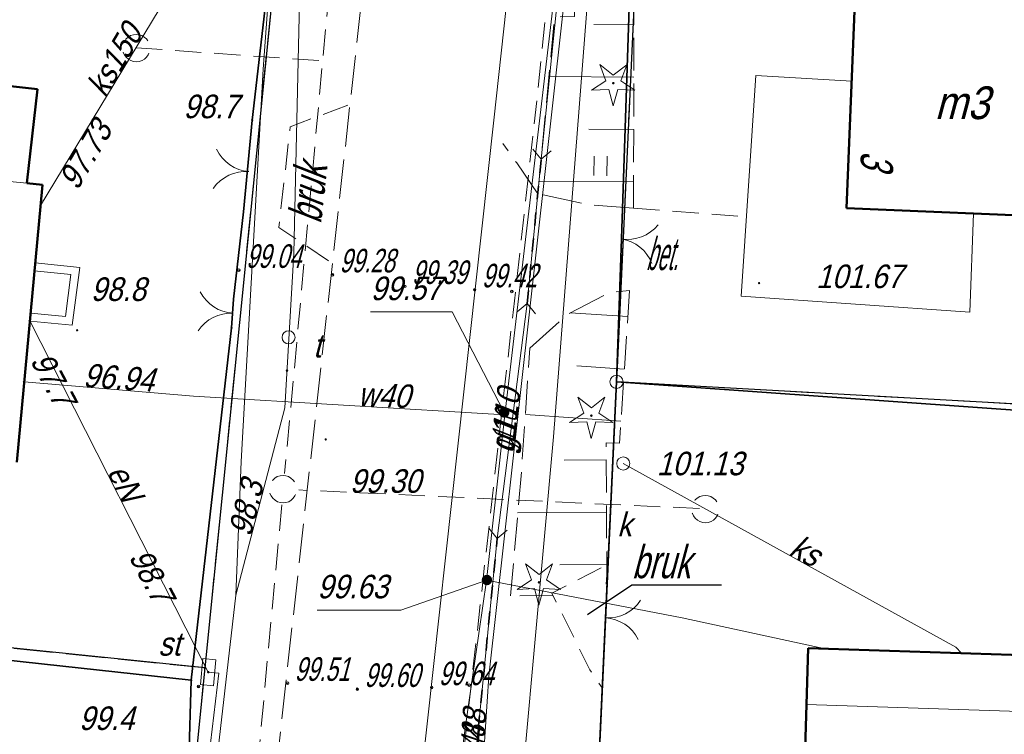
# Model space of a CAD drawing. Extents: x 6530721 to 6531385, y 5978377 to 5979143.
# Tile 123 of 146: x 6530894 to 6530931, y 5978965 to 5978992. Entities that reach past the tile are written whole.
import ezdxf
from ezdxf.enums import TextEntityAlignment as Align

# ---------------------------------------------------------------- set-up
doc = ezdxf.new("R2010")
doc.units = 0
for name, pattern in [('AB_rokocin 2014-08-13 AC2004$0$1.0_0.5', [1.5, 1, -0.5]), ('AB_rokocin 2014-08-13 AC2004$0$1.5_0.5', [2, 1.5, -0.5]), ('AB_rokocin 2014-08-13 AC2004$0$823-500', [1.75, 1.25, -0.5]), ('AB_rokocin 2014-08-13 AC2004$0$ib05_500', [1, 0.5, -0.5]), ('AB_rokocin 2014-08-13 AC2004$0$l217_500', [2, 1.5, -0.5]), ('AB_rokocin 2014-08-13 AC2004$0$l219_500', [0]), ('AB_rokocin 2014-08-13 AC2004$0$mz1.0_0.5', [1.5, 1, -0.5])]:
    doc.linetypes.add(name, pattern=pattern)
for name, color, linetype, lineweight in [('AB-wymiarowa', 7, 'Continuous', 30), ('AB_rokocin 2014-08-13 AC2004$0$202-Punkt graniczny stabilizowany trwale', 7, 'Continuous', 18), ('AB_rokocin 2014-08-13 AC2004$0$203-Punkt załamania granicy działki nie stabilizowany', 7, 'Continuous', 18), ('AB_rokocin 2014-08-13 AC2004$0$217-Granica konturu klasyfikcyjnego', 7, 'Continuous', 18), ('AB_rokocin 2014-08-13 AC2004$0$219-Linia granicy', 7, 'Continuous', 18), ('AB_rokocin 2014-08-13 AC2004$0$312-Budynek', 7, 'Continuous', 18), ('AB_rokocin 2014-08-13 AC2004$0$312-Numer ewidencyjny budynku-Atr124', 7, 'Continuous', 18), ('AB_rokocin 2014-08-13 AC2004$0$320-część budynku wyodrębniona ze względu na liczbę kondygnacji naziemnych (powierzchnia)', 7, 'Continuous', 18), ('AB_rokocin 2014-08-13 AC2004$0$354-Taras weranda', 7, 'Continuous', 18), ('AB_rokocin 2014-08-13 AC2004$0$433-Chodnik', 7, 'Continuous', 18), ('AB_rokocin 2014-08-13 AC2004$0$583-Atrybuty opisowe-SGPOD', 7, 'Continuous', 18), ('AB_rokocin 2014-08-13 AC2004$0$621-Punkt rzędnej przewodu-SWPOD', 7, 'Continuous', 18), ('AB_rokocin 2014-08-13 AC2004$0$621-Punkt rzędnej przewodu-SWPOD-Atr2', 7, 'Continuous', 18), ('AB_rokocin 2014-08-13 AC2004$0$622-Punkt rzędnej przewodu-SKPOD', 7, 'Continuous', 18), ('AB_rokocin 2014-08-13 AC2004$0$622-Punkt rzędnej przewodu-SKPOD-Atr2', 7, 'Continuous', 18), ('AB_rokocin 2014-08-13 AC2004$0$623-Opis rzędnej przewodu-SGPOD', 7, 'Continuous', 18), ('AB_rokocin 2014-08-13 AC2004$0$623-Punkt rzędnej przewodu-SGPOD-Atr2', 7, 'Continuous', 18), ('AB_rokocin 2014-08-13 AC2004$0$625-Punkt rzędnej przewodu-SEPOD', 7, 'Continuous', 18), ('AB_rokocin 2014-08-13 AC2004$0$625-Punkt rzędnej przewodu-SEPOD-Atr2', 7, 'Continuous', 18), ('AB_rokocin 2014-08-13 AC2004$0$626-Punkt rzędnej przewodu-STPOD', 7, 'Continuous', 18), ('AB_rokocin 2014-08-13 AC2004$0$626-Punkt rzędnej przewodu-STPOD-Atr2', 7, 'Continuous', 18), ('AB_rokocin 2014-08-13 AC2004$0$820-Skarpa nieumocniona', 7, 'Continuous', 18), ('AB_rokocin 2014-08-13 AC2004$0$823-Szczyt skarpy nieumocninej', 7, 'Continuous', 18), ('AB_rokocin 2014-08-13 AC2004$0$824-Podnóże skarpy nieumocninej', 7, 'Continuous', 18), ('AB_rokocin 2014-08-13 AC2004$0$905-Brama w ogrodzeniu', 7, 'Continuous', 18), ('AB_rokocin 2014-08-13 AC2004$0$940-Trawnik symb. poj.', 7, 'Continuous', 18), ('AB_rokocin 2014-08-13 AC2004$0$996-Tekst dodatkowy mały', 7, 'Continuous', 18), ('AB_rokocin 2014-08-13 AC2004$0$chodnik (powierzchnia)', 7, 'Continuous', 18), ('AB_rokocin 2014-08-13 AC2004$0$drzewo iglaste (punkt)', 7, 'Continuous', 18), ('AB_rokocin 2014-08-13 AC2004$0$jezdnia (powierzchnia)', 7, 'Continuous', 18), ('AB_rokocin 2014-08-13 AC2004$0$krawężnik (linia)', 7, 'Continuous', 18), ('AB_rokocin 2014-08-13 AC2004$0$kółeczka', 1, 'Continuous', 18), ('AB_rokocin 2014-08-13 AC2004$0$ogrodzenie trwałe (linia)', 7, 'Continuous', 18), ('AB_rokocin 2014-08-13 AC2004$0$przepust (linia)', 7, 'Continuous', 18), ('AB_rokocin 2014-08-13 AC2004$0$przepust (linia) - symbol', 7, 'Continuous', 18), ('AB_rokocin 2014-08-13 AC2004$0$przewód elektroenergetyczny (linia)-SEPOD', 7, 'Continuous', 18), ('AB_rokocin 2014-08-13 AC2004$0$przewód elektroenergetyczny (linia)-SEPOD-Atr1', 7, 'Continuous', 18), ('AB_rokocin 2014-08-13 AC2004$0$przewód gazowy (linia)-SG', 7, 'Continuous', 18), ('AB_rokocin 2014-08-13 AC2004$0$przewód gazowy (linia)-SG-Atr1', 7, 'Continuous', 18), ('AB_rokocin 2014-08-13 AC2004$0$przewód kanalizacyjny (linia)-SK', 7, 'Continuous', 18), ('AB_rokocin 2014-08-13 AC2004$0$przewód kanalizacyjny (linia)-SK-Atr1', 7, 'Continuous', 18), ('AB_rokocin 2014-08-13 AC2004$0$przewód kanalizacyjny - projektowany (linia)-SK', 7, 'Continuous', 18), ('AB_rokocin 2014-08-13 AC2004$0$przewód telekomunikacyjny (linia)-STPOD', 7, 'Continuous', 18), ('AB_rokocin 2014-08-13 AC2004$0$przewód wodociągowy (linia)-SW', 7, 'Continuous', 18), ('AB_rokocin 2014-08-13 AC2004$0$przewód wodociągowy (linia)-SW-Atr1', 7, 'Continuous', 18), ('AB_rokocin 2014-08-13 AC2004$0$punkt wysokościowy naturalny', 7, 'Continuous', 18), ('AB_rokocin 2014-08-13 AC2004$0$punkt wysokościowy naturalny-Atr2', 7, 'Continuous', 18), ('AB_rokocin 2014-08-13 AC2004$0$punkt wysokościowy sztuczny', 7, 'Continuous', 18), ('AB_rokocin 2014-08-13 AC2004$0$punkt wysokościowy sztuczny-Atr2', 7, 'Continuous', 18), ('AB_rokocin 2014-08-13 AC2004$0$szafa sterownicza (punkt)-SE', 7, 'Continuous', 18), ('AB_rokocin 2014-08-13 AC2004$0$szafa sterownicza (punkt)-SE-Atr17', 7, 'Continuous', 18), ('AB_rokocin 2014-08-13 AC2004$0$wysokosci_asfalt', 7, 'Continuous', 18), ('AB_rokocin 2014-08-13 AC2004$0$właz (punkt)-SK', 7, 'Continuous', 18), ('AB_rokocin 2014-08-13 AC2004$0$właz (punkt)-SK-Atr17', 7, 'Continuous', 18), ('AB_rokocin 2014-08-13 AC2004$0$właz (punkt)-SK-Atr2', 7, 'Continuous', 18), ('AB_rokocin 2014-08-13 AC2004$0$właz (punkt)-ST', 7, 'Continuous', 18), ('AB_rokocin 2014-08-13 AC2004$0$właz (punkt)-ST-Atr17', 7, 'Continuous', 18), ('AB_rokocin 2014-08-13 AC2004$0$zasuwa (punkt)-SW', 7, 'Continuous', 18), ('AB_rokocin 2014-08-13 AC2004$0$zasuwa (punkt)-SW-Atr2', 7, 'Continuous', 18)]:
    doc.layers.add(name, color=color, linetype=linetype, lineweight=lineweight)
doc.styles.add('AB_rokocin 2014-08-13 AC2004$0$Standard', font='txt')
doc.linetypes.add('AB_rokocin 2014-08-13 AC2004$0$902-500', pattern='A,3.75,0,[1,ksztalty.shx,S=0.5,R=0,X=0,Y=0],3.75', length=7.5)

# ---------------------------------------------------------------- blocks, each defined once
blk = doc.blocks.new('AB_rokocin 2014-08-13 AC2004$0$WSP')
at = {"layer": 'AB_rokocin 2014-08-13 AC2004$0$kółeczka', "color": 0, "linetype": 'Continuous'}
blk.add_circle((0, 0), 0.1, dxfattribs=at)
blk = doc.blocks.new('AB_rokocin 2014-08-13 AC2004$0$621')
at = {"linetype": 'Continuous', "lineweight": 0}
h = blk.add_hatch(color=0, dxfattribs=at)
edge = h.paths.add_edge_path()
edge.add_arc((0, 0), 0.05, 0, 360)
blk = doc.blocks.new('AB_rokocin 2014-08-13 AC2004$0$PW01')
at = {"linetype": 'Continuous', "lineweight": 13}
h = blk.add_hatch(color=0, dxfattribs=at)
edge = h.paths.add_edge_path()
edge.add_arc((0, 0), 0.045, 0, 360)
blk = doc.blocks.new('AB_rokocin 2014-08-13 AC2004$0$US19')
at = {"color": 0, "linetype": 'Continuous', "lineweight": 13}
for p, q in [((-0.5, -0.25), (-0.5, 0.25)), ((-0.5, 0.25), (0.5, 0.25)), ((0.5, -0.25), (0.5, 0.25)), ((-0.5, -0.25), (0.5, -0.25))]:
    blk.add_line(p, q, dxfattribs=at)
blk = doc.blocks.new('AB_rokocin 2014-08-13 AC2004$0$905')
at = {"color": 0, "linetype": 'Continuous', "lineweight": 0}
for centre, start, end in [((-1.5, 0), 0, 60), ((1.5, 0), 120, 180)]:
    blk.add_arc(centre, 1.5, start, end, dxfattribs=at)
blk = doc.blocks.new('AB_rokocin 2014-08-13 AC2004$0$US22')
at = {"color": 0, "linetype": 'Continuous', "lineweight": 13}
blk.add_circle((0, 0), 0.25, dxfattribs=at)
blk = doc.blocks.new('AB_rokocin 2014-08-13 AC2004$0$PW02')
at = {"linetype": 'Continuous', "lineweight": 13}
h = blk.add_hatch(color=0, dxfattribs=at)
edge = h.paths.add_edge_path()
edge.add_arc((0, 0), 0.045, 0, 360)
blk = doc.blocks.new('AB_rokocin 2014-08-13 AC2004$0$US25')
at = {"linetype": 'Continuous', "lineweight": 0}
h = blk.add_hatch(color=0, dxfattribs=at)
edge = h.paths.add_edge_path()
edge.add_arc((0, 0), 0.2, 0, 360)
blk = doc.blocks.new('AB_rokocin 2014-08-13 AC2004$0$OP011')
at = {"linetype": 'Continuous', "lineweight": 13}
h = blk.add_hatch(color=0, dxfattribs=at)
edge = h.paths.add_edge_path()
edge.add_arc((0, 0), 0.05, 0, 360)
at = {"color": 0, "linetype": 'Continuous', "lineweight": 13}
for p, q in [((-0.283, 0.093), (-0.512, 0.706)), ((-0.512, 0.706), (0, 0.299)), ((0, 0.299), (0.512, 0.706)), ((0.512, 0.706), (0.283, 0.093)), ((-0.828, -0.268), (-0.283, 0.093)), ((0.283, 0.093), (0.828, -0.268)), ((-0.175, -0.24), (-0.828, -0.268)), ((0, -0.87), (-0.175, -0.24)), ((0.175, -0.24), (0, -0.87)), ((0.828, -0.268), (0.175, -0.24))]:
    blk.add_line(p, q, dxfattribs=at)
blk = doc.blocks.new('AB_rokocin 2014-08-13 AC2004$0$940P')
at = {"color": 0, "linetype": 'Continuous', "lineweight": 0}
for p, q in [((-0.25, -0.375), (-0.25, 0.375)), ((0.25, -0.375), (0.25, 0.375))]:
    blk.add_line(p, q, dxfattribs=at)
blk = doc.blocks.new('AB_rokocin 2014-08-13 AC2004$0$IB05')
at = {"color": 0, "linetype": 'Continuous', "lineweight": 13}
for q in [(0.354, 0.354), (0.354, -0.354)]:
    blk.add_line((0, 0), q, dxfattribs=at)
blk = doc.blocks.new('AB_rokocin 2014-08-13 AC2004$0$203')
at = {"linetype": 'Continuous', "lineweight": 0}
h = blk.add_hatch(color=0, dxfattribs=at)
edge = h.paths.add_edge_path()
edge.add_arc((0, 0), 0.045, 0, 360)
blk = doc.blocks.new('AB_rokocin 2014-08-13 AC2004$0$202')
at = {"color": 0, "linetype": 'Continuous', "lineweight": 0}
blk.add_circle((0, 0), 0.25, dxfattribs=at)
blk = doc.blocks.new('AB_rokocin 2014-08-13 AC2004')
at = {"layer": 'AB_rokocin 2014-08-13 AC2004$0$217-Granica konturu klasyfikcyjnego', "color": 3, "linetype": 'AB_rokocin 2014-08-13 AC2004$0$l217_500', "lineweight": 18, "flags": 128}
for points in [[(6530900.6, 5978967.72), (6530904.23, 5979003.89)], [(6530900.6, 5978967.72), (6530904.23, 5979003.89)], [(6530916.33, 5978978.65), (6530917.38, 5979001.19)], [(6530916.33, 5978978.65), (6530917.38, 5979001.19)], [(6530915.17, 5978953.61), (6530916.33, 5978978.65)], [(6530915.17, 5978953.61), (6530916.33, 5978978.65)], [(6530916.33, 5978978.65), (6530948.18, 5978976.88)], [(6530916.33, 5978978.65), (6530948.18, 5978976.88)], [(6530877.39, 5978970.1), (6530900.6, 5978967.72)], [(6530898.39, 5978945.75), (6530900.6, 5978967.72)], [(6530898.39, 5978945.75), (6530900.6, 5978967.72)]]:
    blk.add_lwpolyline(points, dxfattribs=at)
at = {"layer": 'AB_rokocin 2014-08-13 AC2004$0$219-Linia granicy', "color": 92, "linetype": 'AB_rokocin 2014-08-13 AC2004$0$l219_500', "lineweight": 30, "flags": 128}
for points in [[(6530904.23, 5979003.89), (6530900.6, 5978967.72)], [(6530904.23, 5979003.89), (6530900.6, 5978967.72)], [(6530917.38, 5979001.19), (6530916.33, 5978978.65)], [(6530917.38, 5979001.19), (6530916.33, 5978978.65)], [(6530916.33, 5978978.65), (6530915.17, 5978953.61)], [(6530916.33, 5978978.65), (6530915.17, 5978953.61)], [(6530948.18, 5978976.88), (6530916.33, 5978978.65)], [(6530948.18, 5978976.88), (6530916.33, 5978978.65)], [(6530900.6, 5978967.72), (6530860.74, 5978971.82)], [(6530900.6, 5978967.72), (6530898.39, 5978945.75)], [(6530900.6, 5978967.72), (6530898.39, 5978945.75)]]:
    blk.add_lwpolyline(points, dxfattribs=at)
at = {"layer": 'AB_rokocin 2014-08-13 AC2004$0$312-Budynek', "color": 250, "linetype": 'Continuous', "lineweight": 50, "flags": 128}
for points in [[(6530925.12, 5978985.28), (6530925.45, 5978993.46)], [(6530885.61, 5978990.79), (6530894.2, 5978989.83)], [(6530894.2, 5978989.83), (6530893.8, 5978986.24)], [(6530894.4, 5978986.18), (6530893.41, 5978975.58)], [(6530893.8, 5978986.24), (6530894.4, 5978986.18)], [(6530933.62, 5978984.93), (6530925.12, 5978985.28)], [(6530923.59, 5978966.32), (6530923.66, 5978968.47)], [(6530923.66, 5978968.47), (6530932.2, 5978968.19)], [(6530923.35, 5978958.38), (6530923.59, 5978966.32)]]:
    blk.add_lwpolyline(points, dxfattribs=at)
at = {"layer": 'AB_rokocin 2014-08-13 AC2004$0$320-część budynku wyodrębniona ze względu na liczbę kondygnacji naziemnych (powierzchnia)', "color": 7, "linetype": 'Continuous', "lineweight": 18, "flags": 128}
for points in [[(6530885.21, 5978987.08), (6530885.61, 5978990.79), (6530894.2, 5978989.83), (6530893.8, 5978986.24)], [(6530923.59, 5978966.32), (6530932.13, 5978966.04), (6530932.2, 5978968.19), (6530923.66, 5978968.47)]]:
    blk.add_lwpolyline(points, close=True, dxfattribs=at)
at = {"layer": 'AB_rokocin 2014-08-13 AC2004$0$354-Taras weranda', "color": 0, "lineweight": 18}
for p, q in [((6530894.08, 5978982.891), (6530894.095, 5978983.041)), ((6530894.11, 5978983.19), (6530894.095, 5978983.041)), ((6530894.11, 5978983.19), (6530895.82, 5978983.02)), ((6530895.82, 5978983.02), (6530895.53, 5978980.82)), ((6530894.08, 5978982.891), (6530895.482, 5978982.752)), ((6530895.482, 5978982.752), (6530895.27, 5978981.145)), ((6530893.92, 5978980.97), (6530893.934, 5978981.119)), ((6530893.948, 5978981.269), (6530893.934, 5978981.119)), ((6530895.27, 5978981.145), (6530893.948, 5978981.269)), ((6530895.53, 5978980.82), (6530893.92, 5978980.97))]:
    blk.add_line(p, q, dxfattribs=at)
at = {"layer": 'AB_rokocin 2014-08-13 AC2004$0$433-Chodnik', "color": 0, "linetype": 'Continuous', "lineweight": 25, "flags": 128}
blk.add_lwpolyline([(6530915.22, 5978969.76), (6530916.92, 5978970.9), (6530920.339, 5978970.9)], dxfattribs=at)
at = {"layer": 'AB_rokocin 2014-08-13 AC2004$0$820-Skarpa nieumocniona', "color": 252, "linetype": 'Continuous', "lineweight": 18}
for p, q in [((6530917, 5978992.29), (6530915.47, 5978992.3)), ((6530917, 5978990.29), (6530913.75, 5978990.31)), ((6530916.99, 5978988.29), (6530915.27, 5978988.3)), ((6530916.98, 5978986.29), (6530913.37, 5978986.3)), ((6530916.77, 5978981.14), (6530914.56, 5978981.29)), ((6530916.63, 5978979.14), (6530914.81, 5978979.26)), ((6530916.5, 5978977.15), (6530912.85, 5978977.4)), ((6530915.94, 5978975.67), (6530914.33, 5978975.66)), ((6530915.95, 5978973.67), (6530912.55, 5978973.65)), ((6530915.96, 5978971.67), (6530914.17, 5978971.66))]:
    blk.add_line(p, q, dxfattribs=at)
at = {"layer": 'AB_rokocin 2014-08-13 AC2004$0$823-Szczyt skarpy nieumocninej', "color": 252, "linetype": 'AB_rokocin 2014-08-13 AC2004$0$823-500', "lineweight": 18, "flags": 128}
for points in [[(6530916.98, 5978985.29), (6530917, 5978992.94), (6530916.88, 5978994.88)], [(6530916.83, 5978982.14), (6530916.53, 5978977.6), (6530916.45, 5978976.31), (6530915.94, 5978976.32), (6530915.96, 5978971.26), (6530915.91, 5978970.51)]]:
    blk.add_lwpolyline(points, dxfattribs=at)
at = {"layer": 'AB_rokocin 2014-08-13 AC2004$0$824-Podnóże skarpy nieumocninej', "color": 252, "linetype": 'AB_rokocin 2014-08-13 AC2004$0$823-500', "lineweight": 18, "flags": 128}
for points in [[(6530913.32, 5978985.83), (6530913.97, 5978992.59), (6530914.73, 5978992.6), (6530914.77, 5978993.9), (6530913.96, 5978993.92), (6530913.98, 5978995.29)], [(6530912.28, 5978970.47), (6530912.7, 5978975.22), (6530913.02, 5978979.94)], [(6530913.89, 5978970.49), (6530912.28, 5978970.47)]]:
    blk.add_lwpolyline(points, dxfattribs=at)
at = {"layer": 'AB_rokocin 2014-08-13 AC2004$0$chodnik (powierzchnia)', "color": 252, "linetype": 'AB_rokocin 2014-08-13 AC2004$0$mz1.0_0.5', "lineweight": 18, "flags": 128}
for points in [[(6530918.98, 5979019.56), (6530916.46, 5979019.7), (6530913.19, 5978988.51)], [(6530906.06, 5978989.22), (6530903.86, 5978988.39), (6530903.43, 5978984.55), (6530905.47, 5978983.18)], [(6530909.17, 5978952.76), (6530913.19, 5978988.51)], [(6530916.98, 5978985.29), (6530921.29, 5978984.96)], [(6530915.74, 5978971.55), (6530913.86, 5978970.58), (6530915.31, 5978967.65), (6530915.79, 5978966.96)]]:
    blk.add_lwpolyline(points, dxfattribs=at)
at = {"layer": 'AB_rokocin 2014-08-13 AC2004$0$jezdnia (powierzchnia)', "color": 252, "linetype": 'AB_rokocin 2014-08-13 AC2004$0$1.5_0.5', "lineweight": 18, "flags": 128}
for points in [[(6530919.773, 5979130.456), (6530918.98, 5979120.13), (6530917.59, 5979100.13), (6530915.91, 5979079.88), (6530911.61, 5979038.45), (6530902.23, 5978953.96), (6530900.66, 5978938.24)], [(6530913.32, 5978985.83), (6530912.52, 5978987.01), (6530911.99, 5978987.75)], [(6530916.98, 5978985.29), (6530915.38, 5978985.4), (6530913.32, 5978985.83)], [(6530913.02, 5978979.94), (6530914.49, 5978981.25), (6530916.09, 5978982.07), (6530916.83, 5978982.14)]]:
    blk.add_lwpolyline(points, dxfattribs=at)
at = {"layer": 'AB_rokocin 2014-08-13 AC2004$0$krawężnik (linia)', "color": 252, "linetype": 'Continuous', "lineweight": 18, "flags": 128}
for points in [[(6530904.673, 5978908.37), (6530904.73, 5978917.41), (6530907.73, 5978953.25), (6530911.65, 5978988.64), (6530917.66, 5979043.57), (6530921.41, 5979078.89), (6530923.24, 5979099.89), (6530924.59, 5979119.74)], [(6530925.32, 5978990.13), (6530921.66, 5978990.35), (6530921.09, 5978981.92), (6530929.83, 5978981.31), (6530929.98, 5978985.08)]]:
    blk.add_lwpolyline(points, dxfattribs=at)
at = {"layer": 'AB_rokocin 2014-08-13 AC2004$0$kółeczka', "color": 7, "linetype": 'ByBlock'}
for p in [(6530901.902, 5978982.913, 99.043), (6530901.902, 5978982.913, 99.043), (6530901.902, 5978982.913, 99.043), (6530905.475, 5978982.741, 99.281), (6530905.475, 5978982.741, 99.281), (6530905.475, 5978982.741, 99.281), (6530908.24, 5978982.298, 99.393), (6530908.24, 5978982.298, 99.393), (6530908.24, 5978982.298, 99.393), (6530910.912, 5978982.169, 99.423), (6530910.912, 5978982.169, 99.423), (6530910.912, 5978982.169, 99.423), (6530912.332, 5978982.103, 99.479), (6530912.332, 5978982.103, 99.479), (6530912.332, 5978982.103, 99.479), (6530903.758, 5978967.138, 99.51), (6530903.758, 5978967.138, 99.51), (6530903.758, 5978967.138, 99.51), (6530900.363, 5978967.009, 99.434), (6530900.363, 5978967.009, 99.434), (6530900.363, 5978967.009, 99.434), (6530906.427, 5978966.905, 99.603), (6530906.427, 5978966.905, 99.603), (6530906.427, 5978966.905, 99.603), (6530909.268, 5978966.972, 99.645), (6530909.268, 5978966.972, 99.645), (6530909.268, 5978966.972, 99.645), (6530910.698, 5978967.061, 99.681), (6530910.698, 5978967.061, 99.681), (6530910.698, 5978967.061, 99.681)]:
    blk.add_point(p, dxfattribs=at)
at = {"layer": 'AB_rokocin 2014-08-13 AC2004$0$kółeczka', "color": 1, "linetype": 'ByBlock'}
for p in [(6530901.902, 5978982.913, 99.043), (6530905.475, 5978982.741, 99.281), (6530908.24, 5978982.298, 99.393), (6530910.912, 5978982.169, 99.423), (6530912.332, 5978982.103, 99.479), (6530903.758, 5978967.138, 99.51), (6530900.363, 5978967.009, 99.434), (6530906.427, 5978966.905, 99.603), (6530909.268, 5978966.972, 99.645), (6530910.698, 5978967.061, 99.681)]:
    blk.add_point(p, dxfattribs=at)
at = {"layer": 'AB_rokocin 2014-08-13 AC2004$0$ogrodzenie trwałe (linia)', "color": 252, "linetype": 'AB_rokocin 2014-08-13 AC2004$0$902-500', "lineweight": 35, "flags": 128}
blk.add_lwpolyline([(6530865.06, 5978994.08), (6530904.39, 5979007.19), (6530903.58, 5978999.86), (6530903.28, 5978996.16), (6530902.41, 5978988.65), (6530902.08, 5978985.14), (6530901.7, 5978981.81), (6530901.62, 5978980.71), (6530900.08, 5978967.25), (6530860.73, 5978971.55)], close=True, dxfattribs=at)
for points in [[(6530916.88, 5978994.88), (6530916.52, 5978984.11), (6530916.33, 5978978.65), (6530948.41, 5978976.37)], [(6530947, 5978951.84), (6530934.76, 5978952.54), (6530915.17, 5978953.61), (6530915.91, 5978969.64), (6530916.33, 5978978.65)], [(6530889.52, 5978938.44), (6530898.06, 5978945.48), (6530899.39, 5978958.59), (6530899.48, 5978959.78), (6530899.73, 5978961.05), (6530899.99, 5978964.2), (6530900.08, 5978967.25)]]:
    blk.add_lwpolyline(points, dxfattribs=at)
at = {"layer": 'AB_rokocin 2014-08-13 AC2004$0$przepust (linia)', "color": 7, "linetype": 'AB_rokocin 2014-08-13 AC2004$0$ib05_500', "lineweight": 35, "flags": 128}
for points in [[(6530912.92, 5978981.64), (6530913.45, 5978987.15)], [(6530910.36, 5978958.43), (6530911.77, 5978972.67)]]:
    blk.add_lwpolyline(points, dxfattribs=at)
at = {"layer": 'AB_rokocin 2014-08-13 AC2004$0$przewód elektroenergetyczny (linia)-SEPOD', "color": 1, "linetype": 'Continuous', "lineweight": 18, "flags": 128}
for points in [[(6530910.36, 5978958.43), (6530911.77, 5978972.67), (6530912.92, 5978981.64), (6530913.45, 5978987.15), (6530914.17, 5978994.16), (6530915.25, 5979003.59), (6530915.64, 5979007.93), (6530915.99, 5979011.7), (6530916.7, 5979018.28), (6530918.42, 5979018.19), (6530918.54, 5979019.15), (6530919.23, 5979028.81), (6530920.01, 5979036.77), (6530920.65, 5979043.54), (6530921.01, 5979046.95), (6530922.09, 5979057.75), (6530921.18, 5979057.96), (6530921.31, 5979059.93), (6530921.6, 5979062.75), (6530922.88, 5979073.87), (6530924.43, 5979091.01)], [(6530893.91, 5978980.98), (6530900.73, 5978967.56)], [(6530900.73, 5978967.56), (6530901.14, 5978967.52), (6530900.37, 5978961.11), (6530899.64, 5978952.13), (6530899.01, 5978945.3), (6530890.02, 5978937.95), (6530876.99, 5978940.63), (6530867.18, 5978942.45), (6530857.81, 5978944.39), (6530853.06, 5978945.23), (6530846.24, 5978946.49), (6530840.56, 5978947.61), (6530833.52, 5978949.16), (6530826.12, 5978950.56), (6530818.83, 5978951.97), (6530815.97, 5978952.55)]]:
    blk.add_lwpolyline(points, dxfattribs=at)
at = {"layer": 'AB_rokocin 2014-08-13 AC2004$0$przewód gazowy (linia)-SG', "color": 40, "linetype": 'Continuous', "lineweight": 18, "flags": 128}
for points in [[(6530920.17, 5979048.22), (6530919.83, 5979044.79), (6530919.75, 5979043.69), (6530917.87, 5979021.74), (6530915.7, 5979005.28), (6530915.96, 5978998.83), (6530914.54, 5978995.02), (6530911.45, 5978967.41), (6530911.13, 5978962.57), (6530908.69, 5978941.64), (6530906.49, 5978918.51)], [(6530920.17, 5979048.22), (6530919.83, 5979044.79), (6530919.75, 5979043.69), (6530917.87, 5979021.74), (6530915.7, 5979005.28), (6530915.96, 5978998.83), (6530914.54, 5978995.02), (6530911.45, 5978967.41), (6530911.13, 5978962.57), (6530910.26, 5978954.62)], [(6530920.17, 5979048.22), (6530919.83, 5979044.79), (6530919.75, 5979043.69), (6530917.87, 5979021.74), (6530915.7, 5979005.28), (6530915.96, 5978998.83), (6530914.54, 5978995.02), (6530911.45, 5978967.41), (6530911.13, 5978962.57), (6530910.26, 5978954.62)]]:
    blk.add_lwpolyline(points, dxfattribs=at)
at = {"layer": 'AB_rokocin 2014-08-13 AC2004$0$przewód kanalizacyjny (linia)-SK', "color": 34, "linetype": 'Continuous', "lineweight": 18, "flags": 128}
for points in [[(6530894.32, 5978985.38), (6530900.87, 5978996.21)], [(6530916.59, 5978975.53), (6530929.3, 5978968.52), (6530929.52, 5978968.28)]]:
    blk.add_lwpolyline(points, dxfattribs=at)
at = {"layer": 'AB_rokocin 2014-08-13 AC2004$0$przewód kanalizacyjny - projektowany (linia)-SK', "color": 32, "linetype": 'AB_rokocin 2014-08-13 AC2004$0$1.0_0.5', "lineweight": 18, "flags": 128}
for points in [[(6530906.59, 5979007.05), (6530903.65, 5978975.15)], [(6530897.97, 5978991.41), (6530905.1, 5978990.91)], [(6530919.5, 5978973.81), (6530904.19, 5978974.52)], [(6530903.54, 5978973.95), (6530901.19, 5978948.53)]]:
    blk.add_lwpolyline(points, dxfattribs=at)
for points in [[(6530898.29, 5978990.98), (6530898.2, 5978990.92), (6530898.09, 5978990.89), (6530897.98, 5978990.88), (6530897.88, 5978990.89), (6530897.77, 5978990.92), (6530897.68, 5978990.98), (6530897.59, 5978991.05), (6530897.53, 5978991.14), (6530897.48, 5978991.23), (6530897.46, 5978991.34), (6530897.46, 5978991.45), (6530897.48, 5978991.56), (6530897.53, 5978991.66), (6530897.59, 5978991.75), (6530897.67, 5978991.82), (6530897.76, 5978991.88), (6530897.87, 5978991.91), (6530897.98, 5978991.92), (6530898.08, 5978991.91), (6530898.19, 5978991.88), (6530898.28, 5978991.82), (6530898.37, 5978991.75), (6530898.43, 5978991.66), (6530898.48, 5978991.57), (6530898.5, 5978991.46), (6530898.5, 5978991.35), (6530898.48, 5978991.24), (6530898.43, 5978991.14), (6530898.37, 5978991.05)], [(6530903.9, 5978974.13), (6530903.81, 5978974.07), (6530903.7, 5978974.04), (6530903.59, 5978974.03), (6530903.49, 5978974.04), (6530903.38, 5978974.07), (6530903.29, 5978974.13), (6530903.2, 5978974.2), (6530903.14, 5978974.29), (6530903.09, 5978974.38), (6530903.07, 5978974.49), (6530903.07, 5978974.6), (6530903.09, 5978974.71), (6530903.14, 5978974.81), (6530903.2, 5978974.9), (6530903.28, 5978974.97), (6530903.37, 5978975.03), (6530903.48, 5978975.06), (6530903.59, 5978975.07), (6530903.69, 5978975.06), (6530903.8, 5978975.03), (6530903.89, 5978974.97), (6530903.98, 5978974.9), (6530904.04, 5978974.81), (6530904.09, 5978974.72), (6530904.11, 5978974.61), (6530904.11, 5978974.5), (6530904.09, 5978974.39), (6530904.04, 5978974.29), (6530903.98, 5978974.2)], [(6530920.04, 5978973.37), (6530919.95, 5978973.31), (6530919.84, 5978973.28), (6530919.73, 5978973.27), (6530919.63, 5978973.28), (6530919.52, 5978973.31), (6530919.43, 5978973.37), (6530919.34, 5978973.44), (6530919.28, 5978973.53), (6530919.23, 5978973.62), (6530919.21, 5978973.73), (6530919.21, 5978973.84), (6530919.23, 5978973.95), (6530919.28, 5978974.05), (6530919.34, 5978974.14), (6530919.42, 5978974.21), (6530919.51, 5978974.27), (6530919.62, 5978974.3), (6530919.73, 5978974.31), (6530919.83, 5978974.3), (6530919.94, 5978974.27), (6530920.03, 5978974.21), (6530920.12, 5978974.14), (6530920.18, 5978974.05), (6530920.23, 5978973.96), (6530920.25, 5978973.85), (6530920.25, 5978973.74), (6530920.23, 5978973.63), (6530920.18, 5978973.53), (6530920.12, 5978973.44)]]:
    blk.add_lwpolyline(points, close=True, dxfattribs=at)
at = {"layer": 'AB_rokocin 2014-08-13 AC2004$0$przewód telekomunikacyjny (linia)-STPOD', "color": 30, "linetype": 'Continuous', "lineweight": 18, "flags": 128}
for points in [[(6530915.612, 5979131.571), (6530915.78, 5979130.81), (6530917.93, 5979126.07), (6530917.74, 5979119.83), (6530917.13, 5979110.63), (6530916.5, 5979100.31), (6530915.79, 5979092.84), (6530914.85, 5979087.03), (6530914.32, 5979079.35), (6530913.61, 5979072.66), (6530912.5, 5979065.21), (6530911.47, 5979057.7), (6530910.48, 5979050.45), (6530909.34, 5979041.73), (6530908.35, 5979031.98), (6530907.34, 5979023.9), (6530906.32, 5979013.34), (6530905.41, 5979005.89), (6530904.25, 5978994.89), (6530904, 5978983.55), (6530903.66, 5978977.66), (6530901.79, 5978970.5), (6530901.07, 5978964.3)], [(6530918.611, 5979130.768), (6530918.06, 5979122.93), (6530918.45, 5979118.32), (6530918.02, 5979108.92), (6530917.76, 5979106.28), (6530916.21, 5979094.74), (6530915.14, 5979086.17), (6530914.33, 5979075.61), (6530913, 5979061.13), (6530909.81, 5979052.24), (6530908.32, 5979044.96), (6530907.56, 5979039.91), (6530906.3, 5979028.29), (6530904.79, 5979016.72), (6530903.84, 5979004.35), (6530902.83, 5978990.59), (6530901.99, 5978975.61), (6530901.79, 5978970.5), (6530901.07, 5978964.3), (6530900.54, 5978957.41), (6530912.13, 5978956.74), (6530913.92, 5978976.55), (6530915.32, 5978994.51)]]:
    blk.add_lwpolyline(points, dxfattribs=at)
at = {"layer": 'AB_rokocin 2014-08-13 AC2004$0$przewód wodociągowy (linia)-SW', "color": 5, "linetype": 'Continuous', "lineweight": 18, "flags": 128}
for points in [[(6530909.2, 5978955.67), (6530910.66, 5978966.22), (6530911.36, 5978971.06), (6530912.06, 5978977.39), (6530913.94, 5978993.28), (6530915.78, 5979000.87), (6530918.12, 5979012.2), (6530918.84, 5979016.67), (6530919.87, 5979032.14), (6530920.16, 5979036.99)], [(6530893.69, 5978978.65), (6530900.17, 5978978.1), (6530912.06, 5978977.39)], [(6530924.37, 5978968.44), (6530918.84, 5978969.63), (6530911.36, 5978971.08)]]:
    blk.add_lwpolyline(points, dxfattribs=at)
at = {"layer": 'AB_rokocin 2014-08-13 AC2004$0$zasuwa (punkt)-SW-Atr2', "color": 5, "linetype": 'ByBlock', "flags": 128}
for points in [[(6530912.04, 5978977.48), (6530910.05, 5978981.32), (6530906.933, 5978981.32)], [(6530911.38, 5978971.08), (6530908.09, 5978969.93), (6530904.896, 5978969.93)]]:
    blk.add_lwpolyline(points, dxfattribs=at)
at = {"layer": 'AB_rokocin 2014-08-13 AC2004$0$202-Punkt graniczny stabilizowany trwale', "color": 7, "linetype": 'Continuous', "lineweight": 18, "rotation": 171.887}
blk.add_blockref('AB_rokocin 2014-08-13 AC2004$0$202', (6530916.33, 5978978.65), dxfattribs=at)
at = {"layer": 'AB_rokocin 2014-08-13 AC2004$0$203-Punkt załamania granicy działki nie stabilizowany', "color": 7, "linetype": 'Continuous', "lineweight": 18, "rotation": 171.887}
blk.add_blockref('AB_rokocin 2014-08-13 AC2004$0$203', (6530900.6, 5978967.72), dxfattribs=at)
at = {"layer": 'AB_rokocin 2014-08-13 AC2004$0$621-Punkt rzędnej przewodu-SWPOD', "color": 5, "linetype": 'Continuous', "lineweight": 18}
blk.add_blockref('AB_rokocin 2014-08-13 AC2004$0$621', (6530893.69, 5978978.65), dxfattribs=at)
at = {"layer": 'AB_rokocin 2014-08-13 AC2004$0$622-Punkt rzędnej przewodu-SKPOD', "color": 32, "linetype": 'Continuous', "lineweight": 18, "rotation": 359.9060000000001}
blk.add_blockref('AB_rokocin 2014-08-13 AC2004$0$621', (6530894.32, 5978985.38), dxfattribs=at)
at = {"layer": 'AB_rokocin 2014-08-13 AC2004$0$625-Punkt rzędnej przewodu-SEPOD', "color": 1, "linetype": 'Continuous', "lineweight": 18}
for p, rotation in [((6530893.91, 5978980.98), 359.852), ((6530900.73, 5978967.56), 0.004999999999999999)]:
    blk.add_blockref('AB_rokocin 2014-08-13 AC2004$0$621', p, dxfattribs=dict(at, rotation=rotation))
at = {"layer": 'AB_rokocin 2014-08-13 AC2004$0$626-Punkt rzędnej przewodu-STPOD', "color": 30, "linetype": 'Continuous', "lineweight": 18, "rotation": 359.999}
blk.add_blockref('AB_rokocin 2014-08-13 AC2004$0$621', (6530903.74, 5978979.08), dxfattribs=at)
at = {"layer": 'AB_rokocin 2014-08-13 AC2004$0$905-Brama w ogrodzeniu', "color": 252, "linetype": 'Continuous', "lineweight": 35}
for p, rotation in [((6530902.28, 5978986.68), 85.18900000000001), ((6530916.52, 5978984.11), 260.944), ((6530901.68, 5978981.27), 86.68299999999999), ((6530915.91, 5978969.64), 266.273)]:
    blk.add_blockref('AB_rokocin 2014-08-13 AC2004$0$905', p, dxfattribs=dict(at, rotation=rotation))
at = {"layer": 'AB_rokocin 2014-08-13 AC2004$0$940-Trawnik symb. poj.', "color": 7, "linetype": 'Continuous', "lineweight": 18, "rotation": 359.644}
blk.add_blockref('AB_rokocin 2014-08-13 AC2004$0$940P', (6530915.72, 5978986.9), dxfattribs=at)
at = {"layer": 'AB_rokocin 2014-08-13 AC2004$0$drzewo iglaste (punkt)', "color": 94, "linetype": 'Continuous', "lineweight": 13}
for p, rotation in [((6530916.21, 5978990.06), 359.964), ((6530915.37, 5978977.36), 359.9449999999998), ((6530913.37, 5978970.99), 359.9449999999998)]:
    blk.add_blockref('AB_rokocin 2014-08-13 AC2004$0$OP011', p, dxfattribs=dict(at, rotation=rotation))
at = {"layer": 'AB_rokocin 2014-08-13 AC2004$0$kółeczka', "color": 252, "linetype": 'Continuous', "xscale": 0.5, "yscale": 0.5, "zscale": 0.5}
for p in [(6530901.902, 5978982.913), (6530905.475, 5978982.741), (6530908.24, 5978982.298), (6530910.912, 5978982.169), (6530912.332, 5978982.103), (6530903.758, 5978967.138), (6530900.363, 5978967.009), (6530906.427, 5978966.905), (6530909.268, 5978966.972), (6530910.698, 5978967.061)]:
    blk.add_blockref('AB_rokocin 2014-08-13 AC2004$0$WSP', p, dxfattribs=at)
at = {"layer": 'AB_rokocin 2014-08-13 AC2004$0$przepust (linia) - symbol', "color": 7, "linetype": 'Continuous', "lineweight": 35}
for p, rotation in [((6530913.45, 5978987.15), 84.50599999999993), ((6530912.92, 5978981.64), 264.506), ((6530911.77, 5978972.67), 84.3450000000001)]:
    blk.add_blockref('AB_rokocin 2014-08-13 AC2004$0$IB05', p, dxfattribs=dict(at, rotation=rotation))
at = {"layer": 'AB_rokocin 2014-08-13 AC2004$0$punkt wysokościowy naturalny', "color": 7, "linetype": 'Continuous', "lineweight": 13}
for p in [(6530902.41, 5978988.65), (6530895.72, 5978980.62), (6530901.62, 5978980.71), (6530900.08, 5978967.25)]:
    blk.add_blockref('AB_rokocin 2014-08-13 AC2004$0$PW01', p, dxfattribs=at)
at = {"layer": 'AB_rokocin 2014-08-13 AC2004$0$punkt wysokościowy sztuczny', "color": 7, "linetype": 'Continuous', "lineweight": 13}
for p, rotation in [((6530921.78, 5978982.42), 0.02999999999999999), ((6530905.22, 5978976.45), 359.9689999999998)]:
    blk.add_blockref('AB_rokocin 2014-08-13 AC2004$0$PW02', p, dxfattribs=dict(at, rotation=rotation))
at = {"layer": 'AB_rokocin 2014-08-13 AC2004$0$szafa sterownicza (punkt)-SE', "color": 7, "linetype": 'Continuous', "lineweight": 18, "rotation": 84.60399999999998}
blk.add_blockref('AB_rokocin 2014-08-13 AC2004$0$US19', (6530900.73, 5978967.56), dxfattribs=at)
at = {"layer": 'AB_rokocin 2014-08-13 AC2004$0$właz (punkt)-SK', "color": 7, "linetype": 'Continuous', "lineweight": 18, "rotation": 0.034}
blk.add_blockref('AB_rokocin 2014-08-13 AC2004$0$US22', (6530916.59, 5978975.53), dxfattribs=at)
at = {"layer": 'AB_rokocin 2014-08-13 AC2004$0$właz (punkt)-ST', "color": 7, "linetype": 'Continuous', "lineweight": 18, "rotation": 270.083}
blk.add_blockref('AB_rokocin 2014-08-13 AC2004$0$US22', (6530903.8, 5978980.35), dxfattribs=at)
at = {"layer": 'AB_rokocin 2014-08-13 AC2004$0$zasuwa (punkt)-SW', "color": 7, "linetype": 'Continuous', "lineweight": 13}
for p, rotation in [((6530912.04, 5978977.48), 359.929), ((6530911.38, 5978971.08), 359.957)]:
    blk.add_blockref('AB_rokocin 2014-08-13 AC2004$0$US25', p, dxfattribs=dict(at, rotation=rotation))
at = {"layer": 'AB_rokocin 2014-08-13 AC2004$0$312-Numer ewidencyjny budynku-Atr124', "color": 7, "linetype": 'ByBlock', "lineweight": 20, "style": 'AB_rokocin 2014-08-13 AC2004$0$Standard', "oblique": 15, "width": 0.896}
blk.add_text('m3', height=1.25, dxfattribs=at).set_placement((6530929.53, 5978989.31), align=Align.MIDDLE_CENTER)
at = {"layer": 'AB_rokocin 2014-08-13 AC2004$0$433-Chodnik', "color": 252, "linetype": 'Continuous', "lineweight": 20, "style": 'AB_rokocin 2014-08-13 AC2004$0$Standard', "oblique": 15, "width": 0.684}
blk.add_text('bruk', height=1.25, rotation=83.623, dxfattribs=at).set_placement((6530905.04, 5978984.67))
at = {"layer": 'AB_rokocin 2014-08-13 AC2004$0$433-Chodnik', "color": 252, "linetype": 'Continuous', "lineweight": 20, "style": 'AB_rokocin 2014-08-13 AC2004$0$Standard', "oblique": 15}
for s, width, p in [('bet.', 0.435, (6530917.46, 5978982.92)), ('bruk', 0.684, (6530916.92, 5978971.15))]:
    blk.add_text(s, height=1.25, dxfattribs=dict(at, width=width)).set_placement(p)
at = {"layer": 'AB_rokocin 2014-08-13 AC2004$0$583-Atrybuty opisowe-SGPOD', "color": 52, "linetype": 'Continuous', "lineweight": 20, "style": 'AB_rokocin 2014-08-13 AC2004$0$Standard', "oblique": 15, "width": 0.581}
blk.add_text('g110', height=0.9, rotation=83.48, dxfattribs=at).set_placement((6530912.4, 5978975.93))
blk.add_text('g110', height=0.9, rotation=83.48, dxfattribs=at).set_placement((6530912.4, 5978975.93))
at = {"layer": 'AB_rokocin 2014-08-13 AC2004$0$621-Punkt rzędnej przewodu-SWPOD-Atr2', "color": 5, "linetype": 'ByBlock', "lineweight": 20, "style": 'AB_rokocin 2014-08-13 AC2004$0$Standard', "oblique": 15, "width": 0.9}
blk.add_text('96.94', height=0.9, rotation=355.968, dxfattribs=at).set_placement((6530895.93, 5978978.46))
at = {"layer": 'AB_rokocin 2014-08-13 AC2004$0$622-Punkt rzędnej przewodu-SKPOD-Atr2', "color": 32, "linetype": 'ByBlock', "lineweight": 20, "style": 'AB_rokocin 2014-08-13 AC2004$0$Standard', "oblique": 15, "width": 0.9}
blk.add_text('97.73', height=0.9, rotation=59.7, dxfattribs=at).set_placement((6530895.73, 5978985.93))
at = {"layer": 'AB_rokocin 2014-08-13 AC2004$0$623-Opis rzędnej przewodu-SGPOD', "color": 52, "linetype": 'Continuous', "lineweight": 20, "style": 'AB_rokocin 2014-08-13 AC2004$0$Standard', "oblique": 15, "width": 0.696}
blk.add_text('99.48', height=0.9, rotation=86.294, dxfattribs=at).set_placement((6530911.19, 5978963.4))
blk.add_text('99.48', height=0.9, rotation=86.294, dxfattribs=at).set_placement((6530911.19, 5978963.4))
at = {"layer": 'AB_rokocin 2014-08-13 AC2004$0$623-Punkt rzędnej przewodu-SGPOD-Atr2', "color": 52, "linetype": 'ByBlock', "lineweight": 20, "style": 'AB_rokocin 2014-08-13 AC2004$0$Standard', "oblique": 15, "width": 0.9}
blk.add_text('99.48', height=0.9, rotation=86.294, dxfattribs=at).set_placement((6530911.19, 5978963.4))
at = {"layer": 'AB_rokocin 2014-08-13 AC2004$0$625-Punkt rzędnej przewodu-SEPOD-Atr2', "color": 1, "linetype": 'ByBlock', "lineweight": 20, "style": 'AB_rokocin 2014-08-13 AC2004$0$Standard', "oblique": 15, "width": 0.9}
for s, rotation, p in [('97.7', 297.74, (6530893.91, 5978979.47)), ('98.7', 297.712, (6530897.68, 5978971.97))]:
    blk.add_text(s, height=0.9, rotation=rotation, dxfattribs=at).set_placement(p)
at = {"layer": 'AB_rokocin 2014-08-13 AC2004$0$626-Punkt rzędnej przewodu-STPOD-Atr2', "color": 30, "linetype": 'ByBlock', "lineweight": 20, "style": 'AB_rokocin 2014-08-13 AC2004$0$Standard', "oblique": 15, "width": 0.9}
blk.add_text('98.3', height=0.9, rotation=76.191, dxfattribs=at).set_placement((6530902.36, 5978972.7))
at = {"layer": 'AB_rokocin 2014-08-13 AC2004$0$996-Tekst dodatkowy mały', "color": 7, "linetype": 'Continuous', "lineweight": 20, "style": 'AB_rokocin 2014-08-13 AC2004$0$Standard', "oblique": 15, "width": 0.698}
blk.add_text('3', height=1.25, rotation=267.367, dxfattribs=at).set_placement((6530925.68, 5978987.48))
at = {"layer": 'AB_rokocin 2014-08-13 AC2004$0$przewód elektroenergetyczny (linia)-SEPOD-Atr1', "color": 1, "linetype": 'ByBlock', "lineweight": 20, "style": 'AB_rokocin 2014-08-13 AC2004$0$Standard', "oblique": 15, "width": 0.9}
blk.add_text('eN', height=0.9, rotation=297.553, dxfattribs=at).set_placement((6530896.84, 5978975.21))
at = {"layer": 'AB_rokocin 2014-08-13 AC2004$0$przewód gazowy (linia)-SG-Atr1', "color": 40, "linetype": 'ByBlock', "lineweight": 20, "style": 'AB_rokocin 2014-08-13 AC2004$0$Standard', "oblique": 15, "width": 0.9}
blk.add_text('g110', height=0.9, rotation=83.48, dxfattribs=at).set_placement((6530912.4, 5978975.93))
at = {"layer": 'AB_rokocin 2014-08-13 AC2004$0$przewód kanalizacyjny (linia)-SK-Atr1', "color": 34, "linetype": 'ByBlock', "lineweight": 20, "style": 'AB_rokocin 2014-08-13 AC2004$0$Standard', "oblique": 15, "width": 0.9}
for s, rotation, p in [('ks150', 59.421, (6530896.79, 5978989.47)), ('ks', 331.75, (6530922.87, 5978972.06))]:
    blk.add_text(s, height=0.9, rotation=rotation, dxfattribs=at).set_placement(p)
at = {"layer": 'AB_rokocin 2014-08-13 AC2004$0$przewód wodociągowy (linia)-SW-Atr1', "color": 5, "linetype": 'ByBlock', "lineweight": 20, "style": 'AB_rokocin 2014-08-13 AC2004$0$Standard', "oblique": 15, "width": 0.9}
blk.add_text('w40', height=0.9, rotation=357.581, dxfattribs=at).set_placement((6530906.44, 5978977.73))
at = {"layer": 'AB_rokocin 2014-08-13 AC2004$0$punkt wysokościowy naturalny-Atr2', "color": 252, "linetype": 'ByBlock', "lineweight": 20, "style": 'AB_rokocin 2014-08-13 AC2004$0$Standard', "oblique": 15, "width": 0.9}
for s, p in [('98.7', (6530899.78, 5978988.72)), ('98.8', (6530896.24, 5978981.74)), ('99.4', (6530895.79, 5978965.35))]:
    blk.add_text(s, height=0.9, dxfattribs=at).set_placement(p)
at = {"layer": 'AB_rokocin 2014-08-13 AC2004$0$punkt wysokościowy sztuczny-Atr2', "color": 252, "linetype": 'ByBlock', "lineweight": 20, "style": 'AB_rokocin 2014-08-13 AC2004$0$Standard', "oblique": 15, "width": 0.9}
for s, p in [('101.67', (6530923.96, 5978982.23)), ('99.30', (6530906.14, 5978974.41))]:
    blk.add_text(s, height=0.9, dxfattribs=at).set_placement(p)
at = {"layer": 'AB_rokocin 2014-08-13 AC2004$0$szafa sterownicza (punkt)-SE-Atr17', "color": 7, "linetype": 'ByBlock', "lineweight": 20, "style": 'AB_rokocin 2014-08-13 AC2004$0$Standard', "oblique": 15, "width": 0.9}
blk.add_text('st', height=0.9, dxfattribs=at).set_placement((6530898.82, 5978968.19))
at = {"layer": 'AB_rokocin 2014-08-13 AC2004$0$wysokosci_asfalt', "color": 252, "linetype": 'ByBlock', "lineweight": 20, "style": 'AB_rokocin 2014-08-13 AC2004$0$Standard', "oblique": 15, "width": 0.7}
for s, p in [('99.04', (6530902.172, 5978983.003)), ('99.28', (6530905.745, 5978982.831)), ('99.39', (6530908.51, 5978982.388)), ('99.42', (6530911.182, 5978982.259)), ('99.51', (6530904.028, 5978967.228)), ('99.60', (6530906.697, 5978966.995)), ('99.64', (6530909.538, 5978967.062))]:
    blk.add_text(s, height=0.9, dxfattribs=at).set_placement(p)
at = {"layer": 'AB_rokocin 2014-08-13 AC2004$0$właz (punkt)-SK-Atr17', "color": 34, "linetype": 'ByBlock', "lineweight": 20, "style": 'AB_rokocin 2014-08-13 AC2004$0$Standard', "oblique": 15, "width": 0.9}
blk.add_text('k', height=0.9, dxfattribs=at).set_placement((6530916.36, 5978972.75))
at = {"layer": 'AB_rokocin 2014-08-13 AC2004$0$właz (punkt)-SK-Atr2', "color": 34, "linetype": 'ByBlock', "lineweight": 20, "style": 'AB_rokocin 2014-08-13 AC2004$0$Standard', "oblique": 15, "width": 0.9}
blk.add_text('101.13', height=0.9, dxfattribs=at).set_placement((6530917.87, 5978975.08))
at = {"layer": 'AB_rokocin 2014-08-13 AC2004$0$właz (punkt)-ST-Atr17', "color": 30, "linetype": 'ByBlock', "lineweight": 20, "style": 'AB_rokocin 2014-08-13 AC2004$0$Standard', "oblique": 15, "width": 0.9}
blk.add_text('t', height=0.9, dxfattribs=at).set_placement((6530904.74, 5978979.58))
at = {"layer": 'AB_rokocin 2014-08-13 AC2004$0$zasuwa (punkt)-SW-Atr2', "color": 5, "linetype": 'ByBlock', "lineweight": 20, "style": 'AB_rokocin 2014-08-13 AC2004$0$Standard', "oblique": 15, "width": 0.9}
for s, p in [('99.57', (6530906.933, 5978981.77)), ('99.63', (6530904.896, 5978970.38))]:
    blk.add_text(s, height=0.9, dxfattribs=at).set_placement(p)

msp = doc.modelspace()

# ---------------------------------------------------------------- block references
at = {"layer": 'AB-wymiarowa'}
msp.add_blockref('AB_rokocin 2014-08-13 AC2004', (0, 0), dxfattribs=at)

doc.saveas('drawing.dxf')
